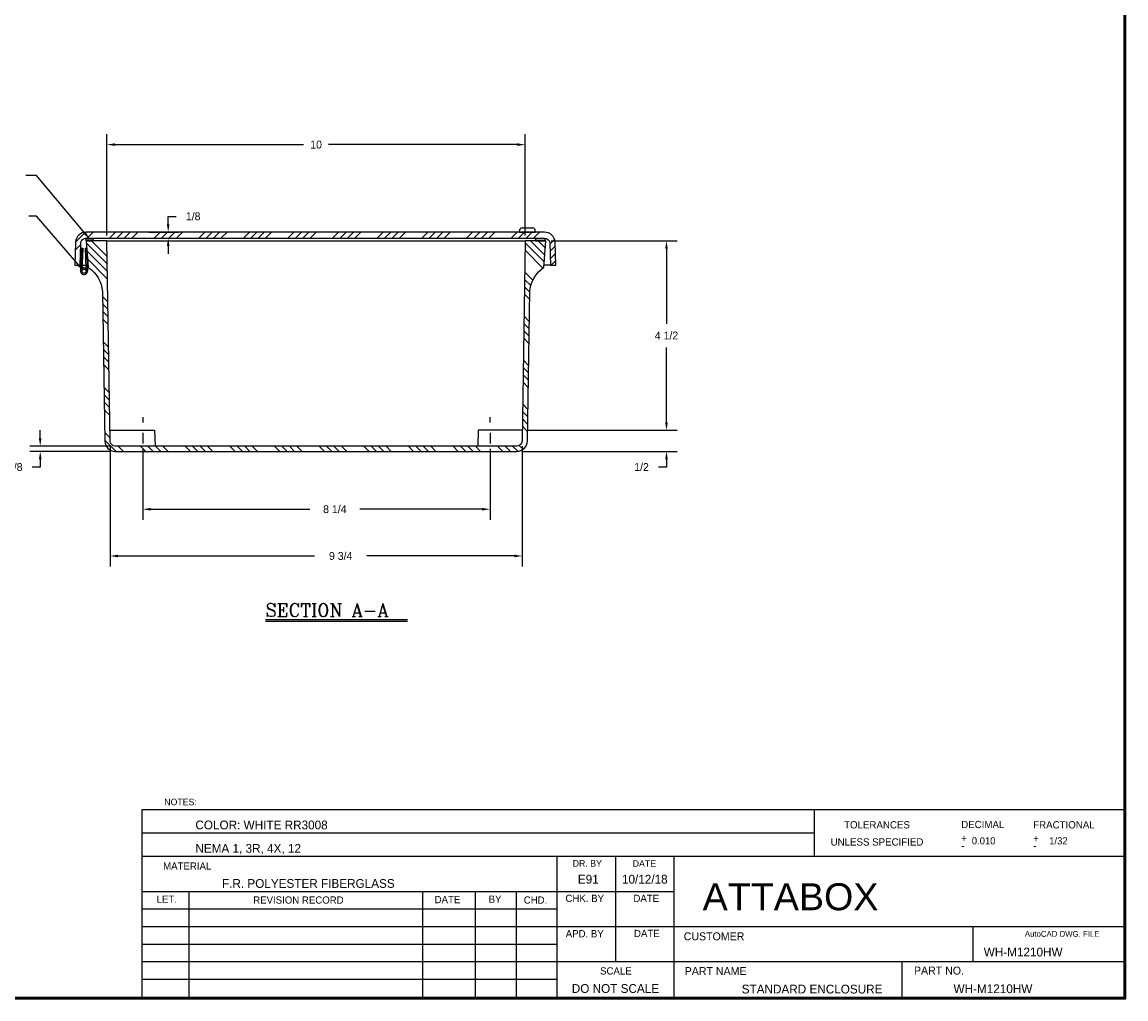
# Model space of a CAD drawing. Extents: x -0.9 to 70.3, y -1.7 to 44.7.
# Tile 4 of 5: x 44 to 70.3, y -1.7 to 21.5. Entities that reach past the tile are written whole.
import ezdxf
from ezdxf.enums import TextEntityAlignment as Align

# ---------------------------------------------------------------- set-up
doc = ezdxf.new("R2010")
doc.units = 0
doc.header["$LTSCALE"] = 1.5
doc.header["$MEASUREMENT"] = 0
doc.layers.get('0').update_dxf_attribs({"linetype": 'CONTINUOUS'})
doc.layers.add('TITLE', color=1, linetype='CONTINUOUS')
doc.styles.add('COMPLEX', font='ROMANC')
doc.styles.add('ITALIC', font='txt')
doc.styles.add('STYLE1', font='swiss.ttf')
doc.dimstyles.get("Standard").update_dxf_attribs({"dimtxt": 0.18, "dimasz": 0.18, "dimexe": 0.18, "dimexo": 0.0625, "dimgap": 0.09, "dimtad": 0, "dimtih": 1, "dimtoh": 1, "dimdec": 4, "dimzin": 0, "dimdsep": 46, "dimtxsty": 'Standard', "dimcen": 0.09, "dimadec": 0, "dimazin": 0, "dimtfac": 1, "dimtdec": 4, "dimtofl": 0, "dimtmove": 0, "dimatfit": 3, "dimfxl": 0, "dimtolj": 1, "dimtzin": 0, "dimarcsym": 0})

# ---------------------------------------------------------------- blocks, each defined once
blk = doc.blocks.new('*D34')
at = {"color": 0, "lineweight": -2}
for p, q in [((46.914, 11.414), (46.914, 9.727)), ((55.164, 11.414), (55.164, 9.727)), ((47.101, 9.977), (50.884, 9.977)), ((54.976, 9.977), (52.069, 9.977))]:
    blk.add_line(p, q, dxfattribs=at)
at = {"color": 0}
for points in [[(47.101, 10.008), (47.101, 9.946), (46.914, 9.977)], [(54.976, 10.008), (54.976, 9.946), (55.164, 9.977)]]:
    blk.add_solid(points, dxfattribs=at)
at = {"color": 0, "insert": (51.476, 9.977), "char_height": 0.187, "attachment_point": 5}
blk.add_mtext('\\A1;8 1/4', dxfattribs=at)
blk = doc.blocks.new('*D33')
at = {"color": 0, "lineweight": -2}
for p, q in [((46.135, 11.472), (46.135, 8.617)), ((55.926, 11.472), (55.926, 8.617)), ((46.323, 8.867), (50.991, 8.867)), ((55.739, 8.867), (52.238, 8.867))]:
    blk.add_line(p, q, dxfattribs=at)
at = {"color": 0}
for points in [[(46.323, 8.898), (46.323, 8.836), (46.135, 8.867)], [(55.739, 8.898), (55.739, 8.836), (55.926, 8.867)]]:
    blk.add_solid(points, dxfattribs=at)
at = {"color": 0, "insert": (51.615, 8.867), "char_height": 0.187, "attachment_point": 5}
blk.add_mtext('\\A1;9 3/4', dxfattribs=at)
blk = doc.blocks.new('*D32')
at = {"color": 0, "lineweight": -2}
for p, q in [((56.618, 16.352), (59.607, 16.352)), ((59.357, 16.164), (59.357, 14.383)), ((59.357, 12.039), (59.357, 13.821)), ((56.056, 11.852), (59.607, 11.852))]:
    blk.add_line(p, q, dxfattribs=at)
at = {"color": 0}
for points in [[(59.326, 16.164), (59.388, 16.164), (59.357, 16.352)], [(59.326, 12.039), (59.388, 12.039), (59.357, 11.852)]]:
    blk.add_solid(points, dxfattribs=at)
at = {"color": 0, "insert": (59.357, 14.102), "char_height": 0.187, "attachment_point": 5}
blk.add_mtext('\\A1;4 1/2', dxfattribs=at)
blk = doc.blocks.new('*D31')
at = {"color": 0, "lineweight": -2}
for p, q in [((59.357, 12.039), (59.357, 12.227)), ((56.056, 11.852), (59.607, 11.852)), ((55.927, 11.352), (59.607, 11.352)), ((59.357, 11.164), (59.357, 10.977)), ((59.357, 10.977), (59.169, 10.977))]:
    blk.add_line(p, q, dxfattribs=at)
at = {"color": 0}
for points in [[(59.326, 12.039), (59.388, 12.039), (59.357, 11.852)], [(59.326, 11.164), (59.388, 11.164), (59.357, 11.352)]]:
    blk.add_solid(points, dxfattribs=at)
at = {"color": 0, "insert": (58.764, 10.977), "char_height": 0.187, "attachment_point": 5}
blk.add_mtext('\\A1;1/2', dxfattribs=at)
blk = doc.blocks.new('*D26')
at = {"color": 0, "lineweight": -2}
for p, q in [((44.475, 11.664), (44.475, 11.852)), ((46.14, 11.477), (44.225, 11.477)), ((46.14, 11.352), (44.225, 11.352)), ((44.475, 11.164), (44.475, 10.977)), ((44.475, 10.977), (44.288, 10.977))]:
    blk.add_line(p, q, dxfattribs=at)
at = {"color": 0}
for points in [[(44.444, 11.664), (44.507, 11.664), (44.475, 11.477)], [(44.444, 11.164), (44.507, 11.164), (44.475, 11.352)]]:
    blk.add_solid(points, dxfattribs=at)
at = {"color": 0, "insert": (43.882, 10.977), "char_height": 0.187, "attachment_point": 5}
blk.add_mtext('\\A1;1/8', dxfattribs=at)
blk = doc.blocks.new('*X10')
at = {"color": 0}
for p, q in [((45.322, 16.331), (45.56, 16.569)), ((45.594, 16.426), (45.737, 16.569)), ((46.125, 16.426), (46.268, 16.569)), ((46.302, 16.426), (46.444, 16.569)), ((46.478, 16.426), (46.621, 16.569)), ((46.655, 16.426), (46.798, 16.569)), ((47.185, 16.426), (47.328, 16.569)), ((47.362, 16.426), (47.505, 16.569)), ((47.539, 16.426), (47.682, 16.569)), ((47.716, 16.426), (47.859, 16.569)), ((48.246, 16.426), (48.389, 16.569)), ((48.423, 16.426), (48.566, 16.569)), ((48.6, 16.426), (48.743, 16.569)), ((48.776, 16.426), (48.919, 16.569)), ((49.307, 16.426), (49.45, 16.569)), ((49.483, 16.426), (49.626, 16.569)), ((49.66, 16.426), (49.803, 16.569)), ((49.837, 16.426), (49.98, 16.569)), ((50.367, 16.426), (50.51, 16.569)), ((50.544, 16.426), (50.687, 16.569)), ((50.721, 16.426), (50.864, 16.569)), ((50.898, 16.426), (51.041, 16.569)), ((51.428, 16.426), (51.571, 16.569)), ((51.605, 16.426), (51.748, 16.569)), ((51.782, 16.426), (51.925, 16.569)), ((51.958, 16.426), (52.101, 16.569)), ((52.489, 16.426), (52.632, 16.569)), ((52.665, 16.426), (52.808, 16.569)), ((52.842, 16.426), (52.985, 16.569)), ((53.019, 16.426), (53.162, 16.569)), ((53.549, 16.426), (53.692, 16.569)), ((53.726, 16.426), (53.869, 16.569)), ((53.903, 16.426), (54.046, 16.569)), ((54.08, 16.426), (54.223, 16.569)), ((54.61, 16.426), (54.753, 16.569)), ((54.787, 16.426), (54.93, 16.569)), ((54.963, 16.426), (55.107, 16.569)), ((55.14, 16.426), (55.283, 16.569)), ((55.671, 16.426), (55.814, 16.569)), ((55.847, 16.426), (55.99, 16.569)), ((56.024, 16.426), (56.167, 16.569)), ((56.201, 16.426), (56.344, 16.569)), ((45.316, 16.148), (45.445, 16.277)), ((56.592, 16.286), (56.703, 16.398)), ((56.598, 16.116), (56.718, 16.237)), ((56.604, 15.945), (56.724, 16.066)), ((56.625, 15.789), (56.73, 15.895))]:
    blk.add_line(p, q, dxfattribs=at)
blk = doc.blocks.new('*D25')
at = {"color": 0, "lineweight": -2}
for p, q in [((47.517, 16.745), (47.517, 16.932)), ((47.517, 16.932), (47.704, 16.932)), ((47.06, 16.557), (47.767, 16.557)), ((47.06, 16.414), (47.767, 16.414)), ((47.517, 16.227), (47.517, 16.039))]:
    blk.add_line(p, q, dxfattribs=at)
at = {"color": 0}
for points in [[(47.485, 16.745), (47.548, 16.745), (47.517, 16.557)], [(47.485, 16.227), (47.548, 16.227), (47.517, 16.414)]]:
    blk.add_solid(points, dxfattribs=at)
at = {"color": 0, "insert": (48.11, 16.932), "char_height": 0.187, "attachment_point": 5}
blk.add_mtext('\\A1;1/8', dxfattribs=at)
blk = doc.blocks.new('*D23')
at = {"color": 0, "lineweight": -2}
for p, q in [((46.062, 16.477), (46.062, 18.886)), ((56, 16.477), (56, 18.886)), ((46.25, 18.636), (50.734, 18.636)), ((55.812, 18.636), (51.327, 18.636))]:
    blk.add_line(p, q, dxfattribs=at)
at = {"color": 0}
for points in [[(46.25, 18.668), (46.25, 18.605), (46.062, 18.636)], [(55.812, 18.668), (55.812, 18.605), (56, 18.636)]]:
    blk.add_solid(points, dxfattribs=at)
at = {"color": 0, "insert": (51.031, 18.636), "char_height": 0.187, "attachment_point": 5}
blk.add_mtext('\\A1;10', dxfattribs=at)
blk = doc.blocks.new('*X14')
at = {"color": 0}
for p, q in [((46.071, 15.801), (45.569, 16.303)), ((46.068, 15.981), (45.697, 16.352)), ((56.455, 15.847), (55.999, 16.303)), ((56.467, 16.011), (56.127, 16.352)), ((56.479, 16.176), (56.304, 16.352)), ((46.073, 15.622), (45.583, 16.112)), ((56.419, 15.706), (55.996, 16.129)), ((46.076, 15.442), (45.597, 15.921)), ((56.178, 15.416), (55.988, 15.606)), ((56.108, 15.133), (55.983, 15.258)), ((56.131, 15.287), (55.985, 15.432)), ((46.084, 14.904), (45.955, 15.033)), ((56.106, 14.959), (55.98, 15.084)), ((46.087, 14.724), (45.958, 14.854)), ((46.09, 14.545), (45.961, 14.674)), ((46.093, 14.365), (45.963, 14.494)), ((56.097, 14.437), (55.972, 14.562)), ((56.092, 14.089), (55.967, 14.214)), ((56.094, 14.263), (55.969, 14.388)), ((46.101, 13.826), (45.972, 13.955)), ((56.089, 13.915), (55.964, 14.04)), ((46.104, 13.647), (45.975, 13.775)), ((46.106, 13.467), (45.978, 13.596)), ((46.109, 13.288), (45.981, 13.416)), ((56.08, 13.393), (55.956, 13.517)), ((56.075, 13.045), (55.951, 13.169)), ((56.078, 13.219), (55.953, 13.343)), ((46.117, 12.749), (45.99, 12.877)), ((56.072, 12.871), (55.948, 12.995)), ((46.12, 12.57), (45.992, 12.697)), ((46.123, 12.39), (45.995, 12.518)), ((46.126, 12.211), (45.998, 12.338)), ((56.064, 12.349), (55.94, 12.473)), ((56.058, 12.001), (55.935, 12.124)), ((56.061, 12.175), (55.937, 12.299)), ((56.055, 11.827), (55.932, 11.95)), ((46.134, 11.672), (46.007, 11.799)), ((46.278, 11.352), (46.01, 11.619)), ((46.454, 11.352), (46.329, 11.477)), ((46.985, 11.352), (46.86, 11.477)), ((47.161, 11.352), (47.036, 11.477)), ((47.338, 11.352), (47.213, 11.477)), ((47.515, 11.352), (47.39, 11.477)), ((48.045, 11.352), (47.92, 11.477)), ((48.222, 11.352), (48.097, 11.477)), ((48.399, 11.352), (48.274, 11.477)), ((48.576, 11.352), (48.451, 11.477)), ((49.106, 11.352), (48.981, 11.477)), ((49.283, 11.352), (49.158, 11.477)), ((49.459, 11.352), (49.334, 11.477)), ((49.636, 11.352), (49.511, 11.477)), ((50.167, 11.352), (50.042, 11.477)), ((50.343, 11.352), (50.218, 11.477)), ((50.52, 11.352), (50.395, 11.477)), ((50.697, 11.352), (50.572, 11.477)), ((51.227, 11.352), (51.102, 11.477)), ((51.404, 11.352), (51.279, 11.477)), ((51.581, 11.352), (51.456, 11.477)), ((51.758, 11.352), (51.633, 11.477)), ((52.288, 11.352), (52.163, 11.477)), ((52.465, 11.352), (52.34, 11.477)), ((52.641, 11.352), (52.516, 11.477)), ((52.818, 11.352), (52.693, 11.477)), ((53.349, 11.352), (53.224, 11.477)), ((53.525, 11.352), (53.4, 11.477)), ((53.702, 11.352), (53.577, 11.477)), ((53.879, 11.352), (53.754, 11.477)), ((54.409, 11.352), (54.284, 11.477)), ((54.586, 11.352), (54.461, 11.477)), ((54.763, 11.352), (54.638, 11.477)), ((54.94, 11.352), (54.815, 11.477)), ((55.47, 11.352), (55.345, 11.477)), ((55.647, 11.352), (55.522, 11.477)), ((55.823, 11.353), (55.698, 11.477)), ((55.951, 11.401), (55.86, 11.491))]:
    blk.add_line(p, q, dxfattribs=at)

msp = doc.modelspace()

# ---------------------------------------------------------------- linework, layer by layer
for p, q in [((44.384, 17.9026), (44.134, 17.9026)), ((45.5377, 16.5312), (44.384, 17.9026)), ((44.3909, 16.9378), (44.2039, 16.9378)), ((45.3936, 15.772), (44.3909, 16.9378)), ((55.864, 16.5572), (55.864, 16.5972)), ((55.864, 16.5572), (56.239, 16.5572)), ((55.924, 16.6572), (56.179, 16.6572)), ((56.239, 16.5572), (56.239, 16.5972)), ((45.5635, 16.3523), (45.735, 16.3523)), ((45.5752, 16.397), (45.7233, 16.397)), ((46.0621, 16.3517), (55.9996, 16.3517)), ((56.2454, 16.3521), (56.4728, 16.3521)), ((56.2772, 16.4037), (56.4411, 16.404)), ((45.4529, 16.1752), (45.434, 15.6302)), ((45.4529, 16.1752), (45.4849, 16.1752)), ((45.4849, 16.1752), (45.466, 15.6302)), ((45.546, 16.1752), (45.5628, 15.6954)), ((45.546, 16.1752), (45.5781, 16.1752)), ((45.5781, 16.1752), (45.5971, 15.6302)), ((45.4233, 15.7772), (45.4391, 15.7772)), ((45.4711, 15.7772), (45.5599, 15.7772)), ((45.592, 15.7772), (45.6078, 15.7772)), ((56.6089, 15.7772), (56.4498, 15.7772)), ((46.9136, 12.1642), (46.9136, 12.0392)), ((55.1636, 12.0392), (55.1636, 12.1645)), ((46.131, 11.8517), (47.1915, 11.8517)), ((47.1915, 11.8517), (47.2052, 11.4822)), ((54.8857, 11.8517), (54.872, 11.4822)), ((55.9306, 11.8517), (54.8857, 11.8517)), ((46.9136, 11.7892), (46.9136, 11.5392)), ((55.1636, 11.7892), (55.1636, 11.5392)), ((49.8325, 7.3562), (53.2011, 7.3562)), ((49.8325, 7.3162), (53.2011, 7.3162))]:
    msp.add_line(p, q)
for points in [[(56.5859, 16.2935), (56.6039, 15.7772), (56.729, 15.7772), (56.7102, 16.316, 0.4040262), (56.4604, 16.5572), (45.5669, 16.5572, 0.4040262), (45.317, 16.316), (45.2982, 15.7772), (45.4233, 15.7772), (45.4412, 16.2892, -0.4432764), (45.5778, 16.4143), (56.461, 16.4141, -0.4040262)], [(45.9529, 15.1463), (46.0102, 11.5954, 0.4068348), (46.2601, 11.3517), (55.8015, 11.3517, 0.4068348), (56.0514, 11.5954), (56.1087, 15.1463, -0.2356471), (56.4459, 15.725), (56.4926, 16.3517), (55.9996, 16.3517), (55.9264, 11.597, -0.4033545), (55.8015, 11.4767), (46.2601, 11.4767, -0.4033545), (46.1352, 11.597), (46.0621, 16.3517), (45.565, 16.3517), (45.6121, 15.7194, -0.2344857)]]:
    msp.add_lwpolyline(points, format="xyb", close=True)
msp.add_circle((45.5155, 15.6302), 0.05)
for centre, radius, start, end in [((55.924, 16.5972), 0.06, 90, 180), ((56.179, 16.5972), 0.06, 0, 90), ((45.58, 16.3718), 0.0256, 100.8543, 229.82889), ((45.7184, 16.3718), 0.0256, 310.17111, 79.1457), ((56.2749, 16.3695), 0.0343, 86.28315, 210.82265), ((56.4433, 16.3697), 0.0343, 329.17735, 93.71685), ((45.5155, 15.6302), 0.0805, 180, 125.97144)]:
    msp.add_arc(centre, radius, start, end)
for points in [[(45.5616, 16.5513), (45.5139, 16.5112), (45.6581, 16.3881)], [(45.4172, 15.7923), (45.37, 15.7517), (45.5155, 15.6302)]]:
    msp.add_solid(points)
at = {"layer": 'TITLE'}
for p, q in [((46.8919, 2.8375), (46.8919, -1.6077)), ((70.2295, 2.8375), (46.8919, 2.8375)), ((62.867, 2.2819), (46.8919, 2.2819)), ((70.2295, 1.7262), (46.8919, 1.7262)), ((56.7548, 1.7262), (56.7548, -1.6077)), ((59.5331, 0.8927), (46.8919, 0.8927)), ((48.0032, 0.8927), (48.0032, -1.6077)), ((53.5598, 0.8927), (53.5598, -1.6077)), ((54.81, 0.8927), (54.81, -1.6077)), ((55.7824, 0.8927), (55.7824, -1.6077)), ((56.7548, 0.476), (46.8919, 0.476)), ((59.5331, 0.0592), (46.8919, 0.0592)), ((56.7548, -0.3575), (46.8919, -0.3575)), ((70.2295, -0.7743), (46.8919, -0.7743)), ((56.7548, -1.191), (46.8919, -1.191))]:
    msp.add_line(p, q, dxfattribs=at)
at = {"layer": 'TITLE', "color": 1}
for p, q in [((62.867, 2.8375), (62.867, 1.7262)), ((58.144, 1.7262), (58.144, -0.7743)), ((59.5331, 1.7262), (59.5331, -1.6077)), ((70.2295, 0.0592), (59.5331, 0.0592)), ((66.6427, -0.7743), (66.6427, 0.0592)), ((64.9508, -0.7743), (64.9508, -1.6077))]:
    msp.add_line(p, q, dxfattribs=at)
at = {"layer": 'TITLE'}
for points in [[(70.2739, 44.7451), (-0.8501, 44.7451), (-0.8501, -1.6522), (70.2739, -1.6522)], [(70.2517, 44.7229), (-0.8279, 44.7229), (-0.8279, -1.63), (70.2517, -1.63)], [(70.2295, 44.7007), (-0.8056, 44.7007), (-0.8056, -1.6077), (70.2295, -1.6077)]]:
    msp.add_lwpolyline(points, close=True, dxfattribs=at)

# ---------------------------------------------------------------- block references
for name, p in [('*X10', (-0.005, -0.012)), ('*X14', (0, 0))]:
    msp.add_blockref(name, p)

# ---------------------------------------------------------------- texts
at = {"style": 'COMPLEX'}
msp.add_text('SECTION A-A', height=0.312, dxfattribs=at).set_placement((49.8258, 7.4265))
at = {"layer": 'TITLE'}
for s, height, style, p in [('NOTES:', 0.15558, 'ITALIC', (47.4225, 2.9469)), ('MATERIAL', 0.17114, 'ITALIC', (47.3961, 1.4181)), ('ATTABOX', 0.64095, 'STYLE1', (60.2153, 0.4536))]:
    msp.add_text(s, height=height, dxfattribs=dict(at, style=style)).set_placement(p)
for s, height, p in [('COLOR: WHITE RR3008                      ', 0.208371, (48.1627, 2.4789)), ('NEMA 1, 3R, 4X, 12                                ', 0.208371, (48.1627, 1.9232)), ('F.R. POLYESTER FIBERGLASS', 0.208371, (48.7946, 1.0897)), ('WH-M1210HW', 0.20837, (66.8955, -0.5394)), ('STANDARD ENCLOSURE', 0.208371, (61.1444, -1.4188)), ('WH-M1210HW', 0.20837, (66.1774, -1.4107))]:
    msp.add_text(s, height=height, dxfattribs=at).set_placement(p, align=Align.MIDDLE_LEFT)
at = {"layer": 'TITLE', "color": 1, "style": 'ITALIC'}
for s, height, p in [('TOLERANCES', 0.17253, (64.3593, 2.3964)), ('UNLESS SPECIFIED', 0.172531, (64.3593, 1.9892)), ('DATE', 0.15558, (58.8316, 1.4847)), ('DATE', 0.17114, (58.8766, 0.6505)), ('DATE', 0.17114, (58.8904, -0.1825))]:
    msp.add_text(s, height=height, dxfattribs=at).set_placement(p, align=Align.CENTER)
for s, height, p in [('DECIMAL', 0.17253, (66.3594, 2.4039)), ('FRACTIONAL', 0.17253, (68.0703, 2.3965)), ('+', 0.1725, (66.3594, 2.0778)), ('+', 0.1725, (68.0703, 2.0705)), ('-', 0.1725, (66.3594, 1.9027)), ('-', 0.1725, (68.0703, 1.9018)), ('PART NAME', 0.18826, (59.7902, -1.0851)), ('PART NO.', 0.18826, (65.2374, -1.0735))]:
    msp.add_text(s, height=height, dxfattribs=at).set_placement(p)
at = {"layer": 'TITLE'}
for s, height, p in [('0.010', 0.16809, (66.8931, 2.0178)), ('1/32', 0.16809, (68.6697, 2.0178)), ('10/12/18', 0.20837, (58.8412, 1.0863)), ('E91', 0.20837, (57.4983, 1.0863)), ('DO NOT SCALE', 0.208371, (58.1439, -1.5094))]:
    msp.add_text(s, height=height, dxfattribs=at).set_placement(p, align=Align.CENTER)
at = {"layer": 'TITLE', "style": 'ITALIC'}
for s, height, p in [('DR. BY', 0.15558, (57.4746, 1.4886)), ('LET.', 0.17114, (47.4841, 0.6318)), ('DATE', 0.17114, (54.1527, 0.6213)), ('BY', 0.17114, (55.2833, 0.6318)), ('CHK. BY', 0.17114, (57.4143, 0.6505)), ('REVISION RECORD', 0.171142, (50.6108, 0.6107)), ('CHD.', 0.17114, (56.2452, 0.6107)), ('APD. BY', 0.17114, (57.4143, -0.1889)), ('SCALE', 0.17114, (58.154, -1.0729))]:
    msp.add_text(s, height=height, dxfattribs=at).set_placement(p, align=Align.CENTER)
at = {"layer": 'TITLE', "color": 1, "style": 'ITALIC'}
msp.add_text('CUSTOMER', height=0.18826, dxfattribs=at).set_placement((61.2072, -0.2602), align=Align.RIGHT)
at = {"layer": 'TITLE', "color": 1}
msp.add_text('AutoCAD DWG. FILE', height=0.138914, dxfattribs=at).set_placement((67.8715, -0.1778))

# ---------------------------------------------------------------- dimensions: what is measured, and where the dimension line sits
dim = msp.add_linear_dim(base=(55.9995659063, 18.6364683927), p1=(46.0620659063, 16.351685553), p2=(55.9995659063, 16.351685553), dimstyle='Standard', override={"dimtxt": 0.187, "dimasz": 0.1875, "dimexe": 0.25, "dimexo": 0.125, "dimgap": 0.1875, "dimdec": 3, "dimlunit": 5, "dimcen": 0.09375, "dimatfit": 0, "dimfrac": 2})
dim.commit()
dim.dimension.update_dxf_attribs({"geometry": '*D23', "text_midpoint": (51.0308159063, 18.6364683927)})
for base, p1, p2, picture, middle in [((47.5167, 16.5572), (46.9355, 16.4143), (46.9355, 16.5572), '*D25', (48.1099, 16.9322)), ((59.357, 11.3517), (55.9306, 11.8517), (55.8015, 11.3517), '*D31', (58.7638, 10.9767)), ((44.4753, 11.3517), (46.2651, 11.4767), (46.2651, 11.3517), '*D26', (43.8822, 10.9767))]:
    dim = msp.add_linear_dim(base=base, p1=p1, p2=p2, angle=90, dimstyle='Standard', override={"dimtxt": 0.187, "dimasz": 0.1875, "dimexe": 0.25, "dimexo": 0.125, "dimgap": 0.1875, "dimdec": 3, "dimlunit": 5, "dimcen": 0.09375, "dimatfit": 0, "dimfrac": 2})
    dim.commit()
    dim.dimension.update_dxf_attribs({"geometry": picture, "text_midpoint": middle})
dim = msp.add_linear_dim(base=(59.357, 16.3517), p1=(55.9306, 11.8517), p2=(56.4926, 16.3517), angle=90, dimstyle='Standard', override={"dimtxt": 0.187, "dimasz": 0.1875, "dimexe": 0.25, "dimexo": 0.125, "dimgap": 0.1875, "dimdec": 3, "dimlunit": 5, "dimcen": 0.09375, "dimatfit": 0, "dimfrac": 2})
dim.commit()
dim.dimension.update_dxf_attribs({"geometry": '*D32', "text_midpoint": (59.357, 14.1017), "dimtype": 160})
for base, p1, p2, picture, middle in [((55.9264, 8.8672), (46.1352, 11.597), (55.9264, 11.597), '*D33', (51.6146, 8.8672)), ((55.1636, 9.977), (46.9136, 11.5392), (55.1636, 11.5392), '*D34', (51.4764, 9.977))]:
    dim = msp.add_linear_dim(base=base, p1=p1, p2=p2, dimstyle='Standard', override={"dimtxt": 0.187, "dimasz": 0.1875, "dimexe": 0.25, "dimexo": 0.125, "dimgap": 0.1875, "dimdec": 3, "dimlunit": 5, "dimcen": 0.09375, "dimatfit": 0, "dimfrac": 2})
    dim.commit()
    dim.dimension.update_dxf_attribs({"geometry": picture, "text_midpoint": middle, "dimtype": 160})

doc.saveas('drawing.dxf')
